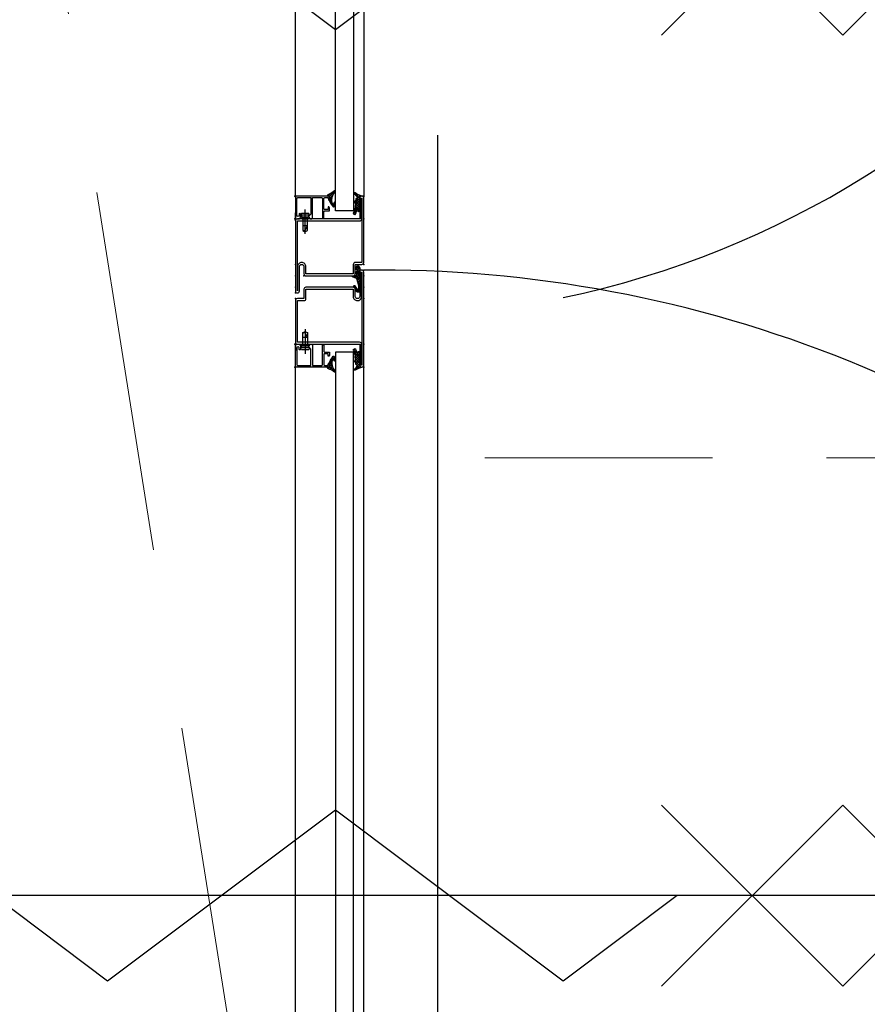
# Model space of a CAD drawing. Header units: millimetres. Extents: x 111285 to 237437, y -9513 to 52045.
# Tile 23 of 117: x 133315 to 134059, y 1092 to 1956. Entities that reach past the tile are written whole.
import ezdxf

# ---------------------------------------------------------------- set-up
doc = ezdxf.new("R2010")
doc.units = ezdxf.units.MM
doc.header["$LTSCALE"] = 100
for name, pattern in [('CENTER', [50.8, 31.75, -6.35, 6.35, -6.35]), ('DASHED', [0.75, 0.5, -0.25]), ('HIDDEN', [9.525, 6.35, -3.175])]:
    doc.linetypes.add(name, pattern=pattern)
doc.layers.get('0').update_dxf_attribs({"color": 252})
for name, color, linetype in [('0-BRANDWEER', 252, 'Continuous'), ('0-HOOFDSTRAMIEN', 1, 'CENTER'), ('_32--BINNENKOZIJN', 1, 'Continuous')]:
    doc.layers.add(name, color=color, linetype=linetype)

# ---------------------------------------------------------------- blocks, each defined once
blk = doc.blocks.new('U-STRAMIEN')
at = {"layer": '0-HOOFDSTRAMIEN', "ltscale": 0.3}
blk.add_lwpolyline([(7200, -4264), (7200, 47464)], dxfattribs=at)
blk = doc.blocks.new('60 minuten zelfsluitend')
at = {"layer": '0-BRANDWEER', "color": 1}
for points in [[(-1209.1, 159.1), (-890.9, -159.1), (-572.7, 159.1)], [(-1209.1, -159.1), (-890.9, 159.1), (-572.7, -159.1)], [(-600, 0), (-400, 150), (0, -150), (400, 150), (600, 0)], [(-1050, 0), (1050, 0)]]:
    blk.add_lwpolyline(points, dxfattribs=at)
blk = doc.blocks.new('S 12')
at = {"layer": '_32--BINNENKOZIJN'}
h = blk.add_hatch(dxfattribs=at)
h.set_pattern_fill('_USER', color=256, scale=1.5, angle=225, style=0, double=1, pattern_type=0)
h.set_pattern_definition([(225, (-1217.938, 29.546), (1.06066, -1.06066), []), (315, (-1217.938, 29.546), (1.06066, 1.06066), [])])
h.paths.add_polyline_path([(-1214.13, 26.1, 0.488281), (-1214.45, 26.55), (-1216.44, 26.55, -0.326416), (-1217.87, 27.59, 0.720237), (-1218.44, 27.6, -0.044879), (-1220.8, 22.38, 0.89146), (-1219.91, 21.73, -0.062553), (-1217.38, 24.15, -0.440575), (-1216.36, 23.95), (-1215.96, 23.3, 0.24511), (-1215.45, 22.99), (-1213.89, 22.89), (-1213.24, 21.65, 0.484869), (-1212.85, 21.63), (-1211.98, 22.77), (-1208.27, 22.53, -0.168809), (-1206.96, 22.54), (-1206.98, 22.03, 0.675772), (-1206.54, 21.83), (-1205.9, 22.44, -0.765456), (-1205.57, 22.24), (-1205.7, 21.79, 0.713839), (-1205.39, 21.57), (-1204.66, 22.1, -0.754008), (-1204.35, 21.87), (-1204.52, 21.46, 0.698845), (-1204.27, 21.24), (-1203.52, 21.63, -0.683903), (-1203.19, 21.35), (-1203.31, 21.01, 0.56756), (-1203.1, 20.74, 0.367373), (-1201.94, 22.16, 0.273475), (-1202.36, 22.85, 0.122917), (-1207.07, 24.01, -0.967646), (-1207.09, 24.67), (-1204.92, 24.82, 0.883992), (-1204.86, 26.01), (-1207.86, 26.54, 0.418204), (-1208.15, 26.34), (-1208.19, 26.08, -0.37859), (-1208.45, 25.87)])
h = blk.add_hatch(dxfattribs=at)
h.set_pattern_fill('_USER', color=256, scale=1.5, angle=60, style=0, double=1, pattern_type=0)
h.set_pattern_definition([(60, (0, 0), (-1.2990381, 0.75), []), (150, (0, 0), (-0.75, -1.2990381), [])])
h.paths.add_polyline_path([(-1148.09, 26.31, -0.307501), (-1147.81, 26.5), (-1137.54, 26.5), (-1134.53, 26.03, -0.718727), (-1134.18, 23.97), (-1139, 21.38, -0.992221), (-1139.43, 22.18), (-1134.98, 24.67, 0.708088), (-1135.08, 25.22), (-1137.23, 25.59), (-1139.36, 25.56), (-1144.63, 24.37, 0.231056), (-1145.66, 23.55), (-1147.23, 20.23, -0.290213), (-1147.5, 20.06), (-1147.8, 20.06, -0.419209), (-1148.05, 20.31, 0.025166), (-1148.14, 22.92, 0.35281), (-1148.96, 23.87), (-1150.54, 24.15, 0.651754), (-1150.74, 23.85), (-1150.26, 23.07, -0.88288), (-1150.85, 22.61), (-1152.36, 24.12, 0.191534), (-1152.76, 24.3), (-1154.2, 24.34, 0.603718), (-1154.37, 24.03), (-1153.78, 23.12, -0.862868), (-1154.38, 22.6), (-1156.79, 24.65, -0.460373), (-1156.79, 25.18), (-1155.54, 26.26, -0.179516), (-1154.89, 26.5), (-1149.38, 26.5, -0.307542), (-1149.11, 26.31, 0.679275)])
h = blk.add_hatch(dxfattribs=at)
h.set_pattern_fill('_USER', color=256, scale=1.5, angle=45, style=0, double=1, pattern_type=0)
h.set_pattern_definition([(45, (9.8899, -3.046), (-1.0606602, 1.0606602), []), (135, (9.8899, -3.046), (-1.0606602, -1.0606602), [])])
h.paths.add_polyline_path([(-1071.97, 26.1, -0.488281), (-1071.65, 26.55), (-1069.66, 26.55, 0.326416), (-1068.23, 27.59, -0.720237), (-1067.66, 27.6, 0.044879), (-1065.29, 22.38, -0.89146), (-1066.19, 21.73, 0.062553), (-1068.72, 24.15, 0.440575), (-1069.73, 23.95), (-1070.13, 23.3, -0.24511), (-1070.65, 22.99), (-1072.2, 22.89), (-1072.86, 21.65, -0.484869), (-1073.25, 21.63), (-1074.11, 22.77), (-1077.82, 22.53, 0.168809), (-1079.13, 22.54), (-1079.11, 22.03, -0.675772), (-1079.55, 21.83), (-1080.19, 22.44, 0.765456), (-1080.52, 22.24), (-1080.39, 21.79, -0.713839), (-1080.7, 21.57), (-1081.44, 22.1, 0.754008), (-1081.74, 21.87), (-1081.58, 21.46, -0.698845), (-1081.83, 21.24), (-1082.58, 21.63, 0.683903), (-1082.9, 21.35), (-1082.78, 21.01, -0.56756), (-1083, 20.74, -0.367373), (-1084.16, 22.16, -0.273475), (-1083.73, 22.85, -0.122917), (-1079.03, 24.01, 0.967646), (-1079, 24.67), (-1081.18, 24.82, -0.883992), (-1081.24, 26.01), (-1078.24, 26.54, -0.418204), (-1077.95, 26.34), (-1077.9, 26.08, 0.37859), (-1077.65, 25.87)])
h = blk.add_hatch(dxfattribs=at)
h.set_pattern_fill('_USER', color=256, scale=1.5, angle=225, style=0, double=1, pattern_type=0)
h.set_pattern_definition([(225, (-1069.717, 148.266), (1.06066, -1.06066), []), (315, (-1069.717, 148.266), (1.06066, 1.06066), [])])
h.paths.add_polyline_path([(-1215.51, 0, -0.335424), (-1215.3, -0.19), (-1215.17, -0.56, 0.612932), (-1214.53, -0.71), (-1213.96, -0.03, 0.099276), (-1208.64, 3.27, 0.643477), (-1208.94, 4.14, -0.077136), (-1211.37, 4.77), (-1212.31, 5.14, 0.760206), (-1212.77, 4.28), (-1211.82, 3.73), (-1210.75, 3.27, -0.670173), (-1210.76, 2.87, -0.308665), (-1221.81, 4.98, 0.327484), (-1222.38, 5.11, 0.414214), (-1222.63, 4.46, -0.073799), (-1219.53, -0.94, 0.125857), (-1218.84, -1.77, 0.811228), (-1218.12, -1.12, -0.516336), (-1218.05, 0)])
h = blk.add_hatch(dxfattribs=at)
h.set_pattern_fill('_USER', color=256, scale=1.5, angle=45, style=0, double=1, pattern_type=0)
h.set_pattern_definition([(45, (-148.331, -148.266), (-1.0606602, 1.0606602), []), (135, (-148.331, -148.266), (-1.0606602, -1.0606602), [])])
h.paths.add_polyline_path([(-1070.58, 0, 0.335424), (-1070.8, -0.19), (-1070.93, -0.56, -0.612932), (-1071.57, -0.71), (-1072.14, -0.03, -0.099276), (-1077.45, 3.27, -0.643477), (-1077.16, 4.14, 0.077136), (-1074.73, 4.77), (-1073.78, 5.14, -0.760206), (-1073.33, 4.28), (-1074.28, 3.73), (-1075.35, 3.27, 0.670173), (-1075.34, 2.87, 0.308665), (-1064.29, 4.98, -0.327484), (-1063.72, 5.11, -0.414214), (-1063.46, 4.46, 0.073799), (-1066.56, -0.94, -0.125857), (-1067.26, -1.77, -0.811228), (-1067.98, -1.12, 0.516336), (-1068.05, 0)])
at = {"layer": '_32--BINNENKOZIJN', "ltscale": 0.1}
for p, q in [((-1855, 30), (-1217.05, 30)), ((-139, 30), (-1069.05, 30)), ((-1217.05, -30), (-1855, -30)), ((-1196.3, -30), (-1203.43, -30)), ((-1089.8, -30), (-1082.67, -30)), ((-139, -30), (-1069.05, -30))]:
    blk.add_line(p, q, dxfattribs=at)
at = {"layer": '_32--BINNENKOZIJN'}
for p, q in [((-1867, 21.14), (-1205.05, 21.14)), ((-1205.05, 21.14), (-1205.05, 5.14)), ((-127, 21.14), (-1081.05, 21.14)), ((-1081.05, 21.14), (-1081.05, 5.14)), ((-1205.05, 5.14), (-1867, 5.14)), ((-1081.05, 5.14), (-127, 5.14))]:
    blk.add_line(p, q, dxfattribs=at)
for points in [[(-1220.8, 22.38, 0.89146), (-1219.91, 21.73, -0.062553), (-1217.38, 24.15, -0.440575), (-1216.36, 23.95), (-1215.96, 23.3, 0.24511), (-1215.45, 22.99), (-1213.89, 22.89), (-1213.24, 21.65, 0.484869), (-1212.85, 21.63), (-1211.98, 22.77), (-1208.27, 22.53, -0.168809), (-1206.96, 22.54), (-1206.98, 22.03, 0.675772), (-1206.54, 21.83), (-1205.9, 22.44, -0.765456), (-1205.57, 22.24), (-1205.7, 21.79, 0.713839), (-1205.39, 21.57), (-1204.66, 22.1, -0.754008), (-1204.35, 21.87), (-1204.52, 21.46, 0.698845), (-1204.27, 21.24), (-1203.52, 21.63, -0.683903), (-1203.19, 21.35), (-1203.31, 21.01, 0.591523), (-1203.08, 20.75, 0.364492), (-1201.94, 22.16, 0.273475), (-1202.36, 22.85, 0.122917), (-1207.07, 24.01, -0.967646), (-1207.09, 24.67), (-1204.92, 24.82, 0.883992), (-1204.86, 26.01), (-1207.86, 26.54, 0.418204), (-1208.15, 26.34), (-1208.19, 26.08, -0.37859), (-1208.45, 25.87), (-1214.13, 26.1, 0.515595), (-1214.48, 26.55), (-1216.44, 26.55, -0.326416), (-1217.87, 27.59, 0.720237), (-1218.44, 27.6, -0.044879)], [(-1148.05, 20.75, 0.414214), (-1149.8, 22.5), (-1158.05, 22.5), (-1158.05, 28.25, 0.414214), (-1159.8, 30), (-1216.3, 30, 0.414214), (-1218.05, 28.25, 0.414214), (-1216.3, 26.5), (-1198.05, 26.5), (-1198.05, -28.25, 0.414214), (-1196.3, -30), (-1134.8, -30, 0.414214), (-1133.05, -28.25, 0.414214), (-1134.8, -26.5), (-1156.05, -26.5, -0.414214), (-1158.05, -24.5, -0.414214), (-1156.05, -22.5), (-1149.8, -22.5, 0.414214), (-1148.05, -20.75)], [(-1149.8, -20.75), (-1156.05, -20.75, 0.414214), (-1159.8, -24.5, 0.414214), (-1156.15, -28.15), (-1134.8, -28.15), (-1134.8, -28.25), (-1196.3, -28.25), (-1196.3, 26.4, 0.414214), (-1198.05, 28.15), (-1216.3, 28.15), (-1216.3, 28.25), (-1159.8, 28.25), (-1159.8, 22.5, 0.414214), (-1158.05, 20.75), (-1149.8, 20.75)], [(-1155.54, 26.26, -0.179516), (-1154.89, 26.5), (-1149.38, 26.5, -0.307542), (-1149.11, 26.31, 0.679275), (-1148.09, 26.31, -0.307501), (-1147.81, 26.5), (-1137.54, 26.5), (-1134.53, 26.03, -0.718727), (-1134.18, 23.97), (-1139, 21.38, -0.992221), (-1139.43, 22.18), (-1134.98, 24.67, 0.708088), (-1135.08, 25.22), (-1137.23, 25.59), (-1139.36, 25.56), (-1144.63, 24.37, 0.231056), (-1145.66, 23.55), (-1147.23, 20.23, -0.290213), (-1147.5, 20.06), (-1147.8, 20.06, -0.419209), (-1148.05, 20.31, 0.025166), (-1148.14, 22.92, 0.35281), (-1148.96, 23.87), (-1150.54, 24.15, 0.651754), (-1150.74, 23.85), (-1150.26, 23.07, -0.88288), (-1150.85, 22.61), (-1152.36, 24.12, 0.191534), (-1152.76, 24.3), (-1154.2, 24.34, 0.603718), (-1154.37, 24.03), (-1153.78, 23.12, -0.862868), (-1154.38, 22.6), (-1156.79, 24.65, -0.460373), (-1156.79, 25.18)], [(-1138.05, -20.75, 0.414214), (-1136.3, -22.5), (-1128.05, -22.5), (-1128.05, -28.25, 0.414214), (-1126.3, -30), (-1089.8, -30, 0.414214), (-1088.05, -28.25), (-1088.05, 26.5), (-1069.8, 26.5, 0.414214), (-1068.05, 28.25, 0.414214), (-1069.8, 30), (-1151.3, 30, 0.414214), (-1153.05, 28.25, 0.414214), (-1151.3, 26.5), (-1130.05, 26.5, -0.414214), (-1128.05, 24.5, -0.414214), (-1130.05, 22.5), (-1136.3, 22.5, 0.414214), (-1138.05, 20.75)], [(-1136.3, 20.75), (-1130.05, 20.75, 0.414214), (-1126.3, 24.5, 0.414214), (-1129.95, 28.15), (-1151.3, 28.15), (-1151.3, 28.25), (-1069.8, 28.25), (-1069.8, 28.15), (-1088.05, 28.15, 0.414214), (-1089.8, 26.4), (-1089.8, -28.25), (-1126.3, -28.25), (-1126.3, -22.5, 0.414214), (-1128.05, -20.75), (-1136.3, -20.75)], [(-1065.29, 22.38, -0.89146), (-1066.19, 21.73, 0.062553), (-1068.72, 24.15, 0.440575), (-1069.73, 23.95), (-1070.13, 23.3, -0.24511), (-1070.65, 22.99), (-1072.2, 22.89), (-1072.86, 21.65, -0.484869), (-1073.25, 21.63), (-1074.11, 22.77), (-1077.82, 22.53, 0.168809), (-1079.13, 22.54), (-1079.11, 22.03, -0.675772), (-1079.55, 21.83), (-1080.19, 22.44, 0.765456), (-1080.52, 22.24), (-1080.39, 21.79, -0.713839), (-1080.7, 21.57), (-1081.44, 22.1, 0.754008), (-1081.74, 21.87), (-1081.58, 21.46, -0.698845), (-1081.83, 21.24), (-1082.58, 21.63, 0.683903), (-1082.9, 21.35), (-1082.78, 21.01, -0.591523), (-1083.01, 20.75, -0.364492), (-1084.16, 22.16, -0.273475), (-1083.73, 22.85, -0.122917), (-1079.03, 24.01, 0.967646), (-1079, 24.67), (-1081.18, 24.82, -0.883992), (-1081.24, 26.01), (-1078.24, 26.54, -0.418204), (-1077.95, 26.34), (-1077.9, 26.08, 0.37859), (-1077.65, 25.87), (-1071.97, 26.1, -0.515595), (-1071.62, 26.55), (-1069.66, 26.55, 0.326416), (-1068.23, 27.59, -0.720237), (-1067.66, 27.6, 0.044879)], [(-1219.53, -0.94, 0.125857), (-1218.84, -1.77, 0.811228), (-1218.12, -1.12, -0.516336), (-1218.05, 0), (-1215.51, 0, -0.335424), (-1215.3, -0.19), (-1215.17, -0.56, 0.612932), (-1214.53, -0.71), (-1213.96, -0.03, 0.099276), (-1208.64, 3.27, 0.643477), (-1208.94, 4.14, -0.077136), (-1211.37, 4.77), (-1212.31, 5.14, 0.760206), (-1212.77, 4.28), (-1211.82, 3.73), (-1210.75, 3.27, -0.670173), (-1210.76, 2.87, -0.308665), (-1221.81, 4.98, 0.327484), (-1222.38, 5.11, 0.414214), (-1222.63, 4.46, -0.073799)], [(-1066.56, -0.94, -0.125857), (-1067.26, -1.77, -0.811228), (-1067.98, -1.12, 0.516336), (-1068.05, 0), (-1070.58, 0, 0.335424), (-1070.8, -0.19), (-1070.93, -0.56, -0.612932), (-1071.57, -0.71), (-1072.14, -0.03, -0.099276), (-1077.45, 3.27, -0.643477), (-1077.16, 4.14, 0.077136), (-1074.73, 4.77), (-1073.78, 5.14, -0.760206), (-1073.33, 4.28), (-1074.28, 3.73), (-1075.35, 3.27, 0.670173), (-1075.34, 2.87, 0.308665), (-1064.29, 4.98, -0.327484), (-1063.72, 5.11, -0.414214), (-1063.46, 4.46, 0.073799)], [(-1218.05, -29, 0.414214), (-1217.05, -30), (-1198.85, -30, 0.414214), (-1198.05, -29.2), (-1198.05, -26.83, 0.267949), (-1198.45, -26.13), (-1199.55, -25.5, 0.158384), (-1200.15, -25.37), (-1202.6, -25.63, 0.948965), (-1202.55, -26.63), (-1201.29, -26.63, -1), (-1201.29, -28.7), (-1215.95, -28.7, -0.414214), (-1216.75, -27.9), (-1216.75, -16.3), (-1202.23, -16.3), (-1200.76, -17.78, 0.339454), (-1199.55, -17.94), (-1198.45, -17.3, 0.267949), (-1198.05, -16.61), (-1198.05, -15.9, 0.414214), (-1198.85, -15.1), (-1216.75, -15.1), (-1216.75, -7, -0.414214), (-1215.95, -6.2), (-1198.45, -6.2), (-1198.45, -5), (-1204.25, -5, -0.414214), (-1205.05, -4.2), (-1205.05, 0), (-1207.65, 0), (-1208.55, -0.65), (-1208.55, -1.3), (-1206.35, -1.3), (-1206.35, -4.2, -0.414214), (-1207.15, -5), (-1215.95, -5, -0.414214), (-1216.75, -4.2), (-1216.75, -1.3), (-1215.55, -1.3), (-1215.55, -0.9), (-1216.2, 0), (-1218.05, 0)], [(-1068.05, -29, -0.414214), (-1069.05, -30), (-1087.25, -30, -0.414214), (-1088.05, -29.2), (-1088.05, -26.83, -0.267949), (-1087.65, -26.13), (-1086.55, -25.5, -0.158384), (-1085.94, -25.37), (-1083.5, -25.63, -0.948965), (-1083.55, -26.63), (-1084.81, -26.63, 1), (-1084.81, -28.7), (-1070.15, -28.7, 0.414214), (-1069.35, -27.9), (-1069.35, -16.3), (-1083.86, -16.3), (-1085.34, -17.78, -0.339454), (-1086.55, -17.94), (-1087.65, -17.3, -0.267949), (-1088.05, -16.61), (-1088.05, -15.9, -0.414214), (-1087.25, -15.1), (-1069.35, -15.1), (-1069.35, -7, 0.414214), (-1070.15, -6.2), (-1087.65, -6.2), (-1087.65, -5), (-1081.85, -5, 0.414214), (-1081.05, -4.2), (-1081.05, 0), (-1078.45, 0), (-1077.55, -0.65), (-1077.55, -1.3), (-1079.75, -1.3), (-1079.75, -4.2, 0.414214), (-1078.95, -5), (-1070.15, -5, 0.414214), (-1069.35, -4.2), (-1069.35, -1.3), (-1070.55, -1.3), (-1070.55, -0.9), (-1069.9, 0), (-1068.05, 0)]]:
    blk.add_lwpolyline(points, format="xyb", close=True, dxfattribs=at)
for points in [[(-1184.9, -21.5), (-1206.33, -21.5)], [(-1201.25, -17.5), (-1201.25, -25.5)], [(-1199.65, -18.5), (-1199.65, -24.5)], [(-1199.01, -24.1), (-1199.01, -18.9)], [(-1198.05, -23.5), (-1198.05, -19.5)], [(-1187.05, -21.91), (-1192.05, -19.5), (-1192.05, -23.5)], [(-1101.2, -21.5), (-1079.76, -21.5)], [(-1099.04, -21.91), (-1094.05, -19.5), (-1094.05, -23.5)], [(-1088.05, -23.5), (-1088.05, -19.5)], [(-1087.09, -24.1), (-1087.09, -18.9)], [(-1086.45, -18.5), (-1086.45, -24.5)], [(-1084.85, -17.5), (-1084.85, -25.5)]]:
    blk.add_lwpolyline(points, dxfattribs=at)
for points in [[(-1187.85, -23.5), (-1187.05, -21.9), (-1187.05, -21.1), (-1187.85, -19.5), (-1198.05, -19.5), (-1198.05, -18.9), (-1199.01, -18.9), (-1199.65, -18.5, -0.353906), (-1201.25, -17.5), (-1202.85, -18.28), (-1202.85, -24.72), (-1201.25, -25.5, -0.353906), (-1199.65, -24.5), (-1199.01, -24.1), (-1198.05, -24.1), (-1198.05, -23.5), (-1187.85, -23.5, -0.140596), (-1187.85, -21.52, 2.430036)], [(-1098.25, -23.5), (-1099.05, -21.9), (-1099.05, -21.1), (-1098.25, -19.5), (-1088.05, -19.5), (-1088.05, -18.9), (-1087.09, -18.9), (-1086.45, -18.5, 0.353906), (-1084.85, -17.5), (-1083.25, -18.28), (-1083.25, -24.72), (-1084.85, -25.5, 0.353906), (-1086.45, -24.5), (-1087.09, -24.1), (-1088.05, -24.1), (-1088.05, -23.5), (-1098.25, -23.5, 0.140596), (-1098.25, -21.52, -2.430036)]]:
    blk.add_lwpolyline(points, format="xyb", dxfattribs=at)
for centre, radius, start, end in [((-52.5, 44.13), 1100.66, 90, 180.73583), ((-1933.62, 35.58), 822.3, 11.89024, 90.54939)]:
    blk.add_arc(centre, radius, start, end, dxfattribs=at)
for p in [(-1218.05, 30), (-1217.94, 29.55), (-1198.05, 30), (-1158.05, 30), (-1153.05, 30), (-1153.05, 30), (-1148.05, 30), (-1138.05, 30), (-1128.05, 30), (-1088.05, 30), (-1068.16, 29.55), (-1068.05, 30), (-1148.05, 22.5), (-1138.05, 22.5), (-1218.05, 0), (-1068.05, 0), (-1198.05, -21.5), (-1198.05, -21.5), (-1148.05, -22.5), (-1088.05, -21.5), (-1088.05, -21.5), (-1218.05, -30.5), (-1198.05, -30), (-1198.05, -30.5), (-1158.05, -30), (-1148.05, -30), (-1138.05, -30), (-1133.05, -30), (-1133.05, -30), (-1128.05, -30), (-1088.05, -30), (-1088.05, -30.5), (-1068.05, -30.5)]:
    blk.add_point(p, dxfattribs=at)
at = {"layer": '_32--BINNENKOZIJN', "xscale": -0.5, "yscale": 0.5, "zscale": 0.4999999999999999, "rotation": 90}
blk.add_blockref('60 minuten zelfsluitend', (-1439.02, 5.14), dxfattribs=at)
at = {"layer": '_32--BINNENKOZIJN', "extrusion": (0, 0, -1), "xscale": -0.5, "yscale": 0.5, "zscale": -0.5, "rotation": 90}
blk.add_blockref('60 minuten zelfsluitend', (604.02, 5.14), dxfattribs=at)
blk = doc.blocks.new('onderlegger beganegrond')
at = {"linetype": 'HIDDEN', "lineweight": 0, "ltscale": 0.5}
blk.add_line((7430, 549.99), (550, 43837.99), dxfattribs=at)
at = {"linetype": 'DASHED', "lineweight": 0, "ltscale": 4}
blk.add_lwpolyline([(7571.2, 1571.39), (43680, 1570.23)], dxfattribs=at)

msp = doc.modelspace()

# ---------------------------------------------------------------- block references
msp.add_blockref('onderlegger beganegrond', (126152, 0))
at = {"layer": '0-HOOFDSTRAMIEN'}
msp.add_blockref('U-STRAMIEN', (126482, 594), dxfattribs=at)
at = {"layer": '_32--BINNENKOZIJN', "rotation": 270}
msp.add_blockref('S 12', (133587, 583), dxfattribs=at)

doc.saveas('drawing.dxf')
